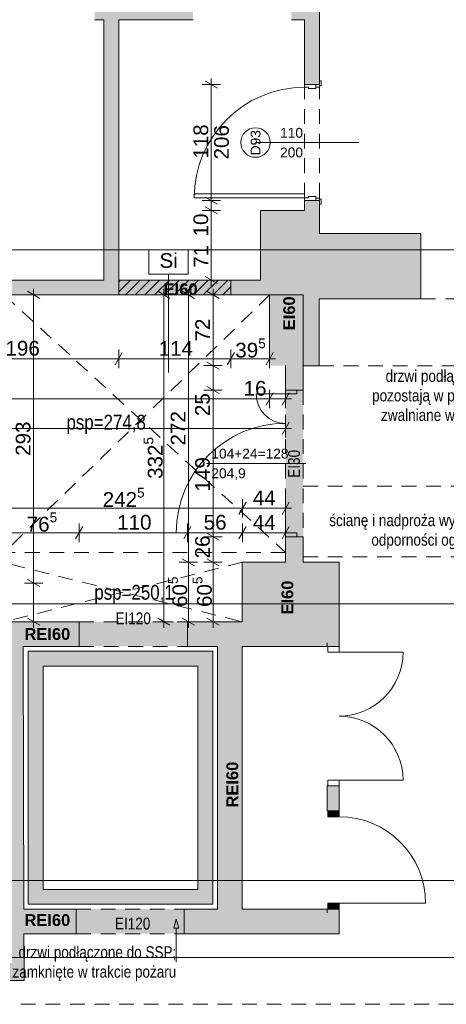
# Paper-space layout 'A-37 RZUT - PIĘTRO 7' of a CAD drawing. Header units: millimetres. Extents: x 0 to 800, y 0 to 500.
# Tile 4 of 14: x 233 to 319, y 177 to 378. Entities that reach past the tile are written whole.
import ezdxf
from ezdxf.xclip import XClip

# ---------------------------------------------------------------- set-up
doc = ezdxf.new("R2010")
doc.units = ezdxf.units.MM
doc.header["$MEASUREMENT"] = 0
doc.header["$XCLIPFRAME"] = 0
for name, pattern in [('ACAD_ISO03W100', [300, 120, -180]), ('DASHDOTX2', [1000, 500, -250, 0, -250]), ('Przer. długie kreski', [2.5, 1.5, -1]), ('PRZERYWANA_DU_A', [550, 350, -200])]:
    doc.linetypes.add(name, pattern=pattern)
for name, color, linetype, lineweight in [('A_linie przekroju_Nr_pióra__1', 7, 'Continuous', 20), ('A_winda_Nr_pióra__1', 7, 'Continuous', 20), ('A_wymiary_Nr_pióra__1', 7, 'Continuous', 20), ('A_wymiary_Nr_pióra__2', 8, 'Continuous', 13), ('A_ściany proj_Nr_pióra__1', 7, 'Continuous', 20), ('A_ściany_Nr_pióra__1', 7, 'Continuous', 20), ('Drzwi Archicad_Nr_pióra__1', 7, 'Continuous', 20), ('Drzwi Archicad_Nr_pióra__3', 252, 'Continuous', 13), ('Znaczniki drzwi Archicada_Nr_pióra__3', 252, 'Continuous', 13)]:
    doc.layers.add(name, color=color, linetype=linetype, lineweight=lineweight)
for name, color, linetype, lineweight, true_color in [('A_opis ścian_Nr_pióra__19', 7, 'Continuous', 5, 0x191919), ('A_opis_Nr_pióra__10', 7, 'Continuous', 13, 0x4b4b4b), ('A_opis_Nr_pióra__255', 7, 'Continuous', 15, 0x242424), ('A_opis_Nr_pióra__8', 7, 'Continuous', 13, 0x4c4c4c), ('A_osie_Nr_pióra__16', 7, 'Continuous', 5, 0x0f0f0f), ('A_ppoż proj_Nr_pióra__8', 7, 'Continuous', 13, 0x4c4c4c), ('A_ppoż_Nr_pióra__8', 7, 'Continuous', 13, 0x4c4c4c), ('A_sufit_Nr_pióra__4', 7, 'Continuous', 18, 0x4b4b4b), ('A_ściany_Nr_pióra__10', 7, 'Continuous', 13, 0x4b4b4b)]:
    doc.layers.add(name, color=color, linetype=linetype, lineweight=lineweight, true_color=true_color)
for name, color, linetype in [('A_podrys', 7, 'Continuous'), ('A_ppoż', 7, 'Continuous'), ('A_ppoż proj', 7, 'Continuous'), ('A_winda', 7, 'Continuous'), ('A_ściany', 7, 'Continuous'), ('A_ściany proj', 7, 'Continuous'), ('Drzwi Archicad', 7, 'Continuous')]:
    doc.layers.add(name, color=color, linetype=linetype)
doc.styles.add('STYL_AUTOMATYCZNY_1', font='arial.ttf')
doc.styles.add('STYL_AUTOMATYCZNY_2', font='ARIALN.TTF')
doc.styles.add('STYL_AUTOMATYCZNY_3', font='arial.ttf')
doc.styles.add('STYL_AUTOMATYCZNY_4', font='arial.ttf')
doc.styles.add('STYL_AUTOMATYCZNY_5', font='arial.ttf')

# ---------------------------------------------------------------- blocks, each defined once
blk = doc.blocks.new('Rysunek_1_1', base_point=(-3193.41, -631.4))
at = {"layer": 'A_ppoż', "linetype": 'Continuous', "lineweight": 0, "true_color": 0x0b0b0b}
for points in [[(286.81, 272.37), (290.41, 272.37), (290.41, 302.21), (286.81, 302.21)], [(266.83, 255.07), (244.83, 255.07), (244.83, 250.07), (266.83, 250.07)], [(244.21, 196.61), (244.21, 191.61), (266.21, 191.61), (266.21, 196.61)]]:
    blk.add_hatch(color=28, dxfattribs=at).paths.add_polyline_path(points)
at = {"layer": 'A_ppoż proj', "linetype": 'Continuous', "lineweight": 0, "true_color": 0x121212}
blk.add_hatch(color=250, dxfattribs=at).paths.add_polyline_path([(275.67, 321.57), (275.67, 324.57), (252.87, 324.57), (252.87, 321.57)])
at = {"layer": 'A_winda', "linetype": 'Continuous', "lineweight": 0, "true_color": 0xfdfdfd}
h = blk.add_hatch(color=7, dxfattribs=at)
h.paths.add_polyline_path([(234.49, 249.07), (234.49, 197.61), (271.99, 197.61), (271.99, 249.07)])
h.paths.add_polyline_path([(268.99, 246.07), (268.99, 200.61), (237.49, 200.61), (237.49, 246.07)], flags=0)
at = {"layer": 'A_ściany', "linetype": 'Continuous', "lineweight": 0, "true_color": 0x000000}
for points in [[(290.69, 364.35), (293.69, 364.35), (293.69, 437.09), (290.69, 437.09)], [(248.01, 380.55), (248.01, 377.55), (267.99, 377.55), (267.99, 380.55)], [(290.69, 380.55), (287.99, 380.55), (287.99, 377.55), (290.69, 377.55)], [(249.87, 377.55), (249.87, 324.57), (252.87, 321.57), (252.87, 377.55)], [(290.69, 338.75), (293.69, 338.75), (293.69, 340.75), (290.69, 340.75)], [(293.69, 338.75), (281.71, 338.75), (281.71, 321.57), (290.41, 321.57), (290.41, 307.17), (290.41, 307.11), (293.61, 307.11), (293.61, 320.77), (314.33, 320.77), (314.33, 334.05), (293.69, 334.05)], [(249.87, 324.57), (213.67, 324.57), (213.67, 321.57), (252.87, 321.57)], [(281.71, 324.57), (275.67, 324.57), (275.67, 321.57), (281.71, 321.57)], [(283.57, 321.57), (283.57, 307.17), (290.41, 307.17), (290.41, 321.57)], [(286.81, 307.17), (286.81, 302.21), (290.41, 302.21), (290.41, 307.17)], [(286.81, 267.17), (290.41, 267.17), (290.41, 272.37), (286.81, 272.37)], [(278.01, 267.17), (278.01, 250.07), (297.69, 250.07), (297.69, 267.17)], [(221.17, 254.37), (228.03, 254.37), (228.1, 249.09), (233.44, 249.15), (233.44, 250.07), (234.4, 250.07), (234.4, 255.07), (229.57, 255.07), (229.57, 262.93), (221.17, 262.93)], [(234.4, 255.07), (234.4, 250.07), (244.83, 250.07), (244.83, 255.07)], [(278.01, 255.07), (266.83, 255.07), (266.83, 250.07), (278.01, 250.07)], [(228.1, 249.09), (228.81, 190.07), (233.63, 182.07), (233.44, 249.15)], [(272.99, 250.07), (272.99, 196.61), (277.99, 196.61), (277.99, 250.07)], [(297.69, 221.67), (295.29, 221.67), (295.29, 216.61), (297.69, 216.61)], [(233.61, 191.61), (244.21, 191.61), (244.21, 196.61), (233.59, 196.61)], [(266.21, 191.61), (297.69, 191.61), (295.29, 196.61), (266.21, 196.61)], [(295.29, 196.61), (297.69, 191.61), (297.69, 196.61)], [(228.81, 190.07), (221.63, 190.07), (221.63, 182.07), (233.63, 182.07)]]:
    blk.add_hatch(color=18, dxfattribs=at).paths.add_polyline_path(points)
at = {"layer": 'A_ściany proj', "linetype": 'Continuous', "lineweight": 0, "true_color": 0x000000}
h = blk.add_hatch(dxfattribs=at)
h.set_pattern_fill('bloczki_ceramiczne_0001', color=18, style=0, pattern_type=2)
h.set_pattern_definition([(45, (-3193.4131, -631.401), (-0.9899495, 0.9899495), [])])
h.paths.add_polyline_path([(252.87, 321.57), (275.67, 321.57), (275.67, 324.57), (252.87, 324.57)])
at = {"layer": 'Drzwi Archicad', "linetype": 'Continuous', "lineweight": 0, "true_color": 0xfdfdfd}
for points in [[(295.39, 216.61), (295.39, 215.41), (297.69, 215.41), (297.69, 216.61)], [(297.69, 196.61), (297.69, 197.81), (295.39, 197.81), (295.39, 196.61)]]:
    blk.add_hatch(color=7, dxfattribs=at).paths.add_polyline_path(points)
at = {"layer": 'A_linie przekroju_Nr_pióra__1', "color": 7, "linetype": 'ACAD_ISO03W100', "lineweight": 20, "ltscale": 2}
blk.add_line((83.04, 202.41), (544.97, 202.41), dxfattribs=at)
at = {"layer": 'A_opis ścian_Nr_pióra__19', "color": 250, "linetype": 'Continuous', "lineweight": 5, "ltscale": 2, "true_color": 0x191919}
for p, q in [((267.03, 330.75), (259.03, 330.75)), ((259.03, 330.75), (259.03, 325.8)), ((267.03, 325.8), (267.03, 330.75)), ((259.03, 325.8), (267.03, 325.8)), ((263.03, 325.8), (263.03, 305.8))]:
    blk.add_line(p, q, dxfattribs=at)
at = {"layer": 'A_opis_Nr_pióra__255', "color": 250, "linetype": 'Continuous', "lineweight": 15, "ltscale": 2, "true_color": 0x242424}
for p, q in [((264.58, 194.57), (264.08, 192.71)), ((264.58, 194.57), (265.08, 192.71)), ((265.08, 192.71), (264.08, 192.71)), ((264.58, 192.71), (264.58, 185.83))]:
    blk.add_line(p, q, dxfattribs=at)
at = {"layer": 'A_osie_Nr_pióra__16', "color": 250, "linetype": 'DASHDOTX2', "lineweight": 5, "ltscale": 2, "true_color": 0x0f0f0f}
for p, q in [((544.97, 330.75), (96.57, 330.75)), ((544.97, 258.75), (96.57, 258.75)), ((544.97, 186.75), (96.57, 186.75))]:
    blk.add_line(p, q, dxfattribs=at)
at = {"layer": 'A_sufit_Nr_pióra__4', "color": 251, "linetype": 'Przer. długie kreski', "lineweight": 18, "ltscale": 2, "true_color": 0x4b4b4b}
for p, q in [((229.57, 321.57), (286.81, 269.17)), ((283.57, 321.57), (229.57, 269.17)), ((286.81, 269.17), (221.17, 269.17)), ((221.17, 269.17), (277.99, 255.07)), ((278.05, 267.17), (229.57, 255.07))]:
    blk.add_line(p, q, dxfattribs=at)
at = {"layer": 'A_winda_Nr_pióra__1', "color": 7, "linetype": 'PRZERYWANA_DU_A', "lineweight": 20, "ltscale": 2, "flags": 128}
for points in [[(234.49, 249.07), (271.99, 249.07), (271.99, 197.61), (234.49, 197.61)], [(268.99, 246.07), (268.99, 200.61), (237.49, 200.61), (237.49, 246.07)]]:
    blk.add_lwpolyline(points, close=True, dxfattribs=at)
at = {"layer": 'A_wymiary_Nr_pióra__1', "color": 7, "linetype": 'Continuous', "lineweight": 20, "ltscale": 2}
for p, q in [((272.96, 363.63), (270.46, 365.07)), ((270.46, 341.47), (272.96, 340.03)), ((270.46, 339.47), (272.96, 338.03)), ((270.46, 325.29), (272.96, 323.85)), ((236.82, 320.85), (234.32, 322.29)), ((263.3, 320.85), (260.8, 322.29)), ((268.3, 320.85), (265.8, 322.29)), ((273.3, 320.85), (270.8, 322.29)), ((253.59, 309.82), (252.15, 307.32)), ((276.39, 309.82), (274.95, 307.32)), ((282.85, 307.32), (284.29, 309.82)), ((270.8, 307.89), (273.3, 306.45)), ((270.8, 302.93), (273.3, 301.49)), ((284.29, 301.66), (282.85, 299.16)), ((286.09, 299.16), (287.53, 301.66)), ((286.09, 293.16), (287.53, 295.66)), ((278.77, 279.42), (277.33, 276.92)), ((286.09, 276.92), (287.53, 279.42)), ((245.55, 274.42), (244.11, 271.92)), ((267.55, 274.42), (266.11, 271.92)), ((278.77, 274.42), (277.33, 271.92)), ((286.09, 271.92), (287.53, 274.42)), ((270.8, 273.09), (273.3, 271.65)), ((265.8, 267.89), (268.3, 266.45)), ((270.8, 267.89), (273.3, 266.45)), ((234.32, 263.65), (236.82, 262.21)), ((234.32, 255.79), (236.82, 254.35)), ((260.8, 255.79), (263.3, 254.35)), ((265.8, 255.79), (268.3, 254.35)), ((270.8, 255.79), (273.3, 254.35))]:
    blk.add_line(p, q, dxfattribs=at)
at = {"layer": 'A_wymiary_Nr_pióra__2', "color": 8, "linetype": 'Continuous', "lineweight": 13, "ltscale": 2}
for p, q in [((271.71, 364.35), (271.71, 365.57)), ((273.59, 364.35), (269.84, 364.35)), ((271.71, 340.75), (271.71, 364.35)), ((273.59, 340.75), (269.84, 340.75)), ((271.71, 338.75), (271.71, 340.75)), ((273.59, 338.75), (269.84, 338.75)), ((271.71, 324.57), (271.71, 338.75)), ((273.59, 324.57), (269.84, 324.57)), ((271.71, 323.34), (271.71, 324.57)), ((235.57, 321.57), (235.57, 322.79)), ((262.05, 321.57), (262.05, 322.79)), ((267.05, 321.57), (267.05, 322.79)), ((272.05, 321.57), (272.05, 322.79)), ((237.45, 321.57), (233.7, 321.57)), ((235.57, 262.93), (235.57, 321.57)), ((263.93, 321.57), (260.18, 321.57)), ((262.05, 255.07), (262.05, 321.57)), ((268.93, 321.57), (265.18, 321.57)), ((267.05, 267.17), (267.05, 321.57)), ((273.93, 321.57), (270.18, 321.57)), ((272.05, 307.17), (272.05, 321.57)), ((213.67, 308.57), (252.87, 308.57)), ((252.87, 306.69), (252.87, 310.44)), ((252.87, 308.57), (275.67, 308.57)), ((275.67, 306.69), (275.67, 310.44)), ((275.67, 308.57), (283.57, 308.57)), ((283.57, 306.69), (283.57, 310.44)), ((283.57, 308.57), (284.79, 308.57)), ((273.93, 307.17), (270.18, 307.17)), ((272.05, 302.21), (272.05, 307.17)), ((273.93, 302.21), (270.18, 302.21)), ((272.05, 272.37), (272.05, 302.21)), ((283.57, 298.53), (283.57, 302.28)), ((286.81, 298.53), (286.81, 302.28)), ((96.84, 300.41), (283.57, 300.41)), ((283.57, 300.41), (286.81, 300.41)), ((286.81, 300.41), (288.03, 300.41)), ((286.81, 292.53), (286.81, 296.28)), ((92.24, 294.41), (286.81, 294.41)), ((286.81, 294.41), (288.03, 294.41)), ((278.05, 276.29), (278.05, 280.04)), ((286.81, 276.29), (286.81, 280.04)), ((229.57, 278.17), (278.05, 278.17)), ((278.05, 278.17), (286.81, 278.17)), ((286.81, 278.17), (288.03, 278.17)), ((244.83, 271.29), (244.83, 275.04)), ((266.83, 271.29), (266.83, 275.04)), ((278.05, 271.29), (278.05, 275.04)), ((286.81, 271.29), (286.81, 275.04)), ((229.57, 273.17), (244.83, 273.17)), ((244.83, 273.17), (266.83, 273.17)), ((266.83, 273.17), (278.05, 273.17)), ((278.05, 273.17), (286.81, 273.17)), ((286.81, 273.17), (288.03, 273.17)), ((273.93, 272.37), (270.18, 272.37)), ((272.05, 267.17), (272.05, 272.37)), ((268.93, 267.17), (265.18, 267.17)), ((267.05, 255.07), (267.05, 267.17)), ((273.93, 267.17), (270.18, 267.17)), ((272.05, 255.07), (272.05, 267.17)), ((237.45, 262.93), (233.7, 262.93)), ((235.57, 255.07), (235.57, 262.93)), ((237.45, 255.07), (233.7, 255.07)), ((235.57, 253.85), (235.57, 255.07)), ((263.93, 255.07), (260.18, 255.07)), ((262.05, 253.85), (262.05, 255.07)), ((268.93, 255.07), (265.18, 255.07)), ((267.05, 253.85), (267.05, 255.07)), ((273.93, 255.07), (270.18, 255.07)), ((272.05, 253.85), (272.05, 255.07))]:
    blk.add_line(p, q, dxfattribs=at)
at = {"layer": 'A_ściany proj_Nr_pióra__1', "color": 7, "linetype": 'Continuous', "lineweight": 20, "ltscale": 2, "flags": 128}
for points in [[(275.67, 324.57), (252.87, 324.57)], [(252.87, 324.57), (252.87, 321.57)], [(275.67, 321.57), (275.67, 324.57)], [(252.87, 321.57), (275.67, 321.57)]]:
    blk.add_lwpolyline(points, dxfattribs=at)
at = {"layer": 'A_ściany_Nr_pióra__1', "color": 7, "linetype": 'Continuous', "lineweight": 20, "ltscale": 2}
for p, q in [((293.69, 364.35), (293.69, 365.09)), ((290.69, 364.35), (292.99, 364.35)), ((292.99, 364.35), (293.69, 364.35)), ((290.69, 340.75), (292.99, 340.75)), ((292.99, 340.75), (293.69, 340.75)), ((293.69, 340.75), (293.69, 340.01)), ((286.81, 302.21), (286.81, 302.95)), ((290.41, 302.21), (290.41, 302.95)), ((286.81, 302.21), (289.11, 302.21)), ((289.11, 302.21), (290.41, 302.21)), ((286.81, 272.37), (286.81, 271.63)), ((286.81, 272.37), (289.11, 272.37)), ((289.11, 272.37), (290.41, 272.37)), ((290.41, 272.37), (290.41, 271.63)), ((244.83, 255.07), (244.83, 250.07)), ((266.83, 255.07), (266.83, 250.07)), ((295.29, 250.07), (295.29, 250.81)), ((297.69, 250.07), (297.69, 250.81)), ((295.39, 250.07), (295.29, 250.07)), ((297.69, 250.07), (295.39, 250.07)), ((295.29, 221.67), (295.29, 220.93)), ((295.39, 221.67), (295.29, 221.67)), ((297.69, 221.67), (295.39, 221.67)), ((297.69, 221.67), (297.69, 220.93)), ((295.29, 216.61), (295.29, 217.35)), ((295.39, 216.61), (295.29, 216.61)), ((297.69, 216.61), (295.39, 216.61)), ((297.69, 216.61), (297.69, 217.55)), ((295.29, 196.61), (295.29, 195.87)), ((295.39, 196.61), (295.29, 196.61)), ((297.69, 196.61), (295.39, 196.61)), ((297.69, 196.61), (297.69, 195.67))]:
    blk.add_line(p, q, dxfattribs=at)
at = {"layer": 'A_ściany_Nr_pióra__1', "color": 7, "linetype": 'Continuous', "lineweight": 20, "ltscale": 2, "flags": 128}
for points in [[(293.69, 364.35), (293.69, 437.09)], [(248.01, 377.55), (249.87, 377.55)], [(249.87, 377.55), (249.87, 324.57)], [(252.87, 377.55), (267.99, 377.55)], [(252.87, 321.57), (252.87, 377.55)], [(287.99, 377.55), (290.69, 377.55)], [(290.69, 377.55), (290.69, 364.35)], [(290.69, 340.75), (290.69, 338.75)], [(293.69, 338.75), (293.69, 340.75)], [(290.69, 338.75), (281.71, 338.75)], [(281.71, 338.75), (281.71, 324.57)], [(293.69, 334.05), (293.69, 338.75)], [(314.33, 334.05), (293.69, 334.05)], [(314.33, 320.77), (314.33, 334.05)], [(249.87, 324.57), (226.17, 324.57)], [(281.71, 324.57), (275.67, 324.57)], [(275.67, 324.57), (275.67, 321.57)], [(213.67, 321.57), (252.87, 321.57)], [(275.67, 321.57), (281.71, 321.57)], [(281.71, 321.57), (290.41, 321.57)], [(283.57, 321.57), (283.57, 307.17)], [(290.41, 307.17), (290.41, 321.57)], [(290.41, 321.57), (290.41, 307.17)], [(293.61, 307.11), (293.61, 320.77)], [(293.61, 320.77), (314.33, 320.77)], [(286.81, 307.17), (286.81, 302.21)], [(290.41, 302.21), (290.41, 307.17)], [(290.41, 307.17), (290.41, 307.11)], [(290.41, 307.11), (293.61, 307.11)], [(286.81, 272.37), (286.81, 267.17)], [(290.41, 267.17), (290.41, 272.37)], [(278.01, 267.17), (278.01, 255.07)], [(286.81, 267.17), (278.01, 267.17)], [(297.69, 267.17), (290.41, 267.17)], [(297.69, 250.07), (297.69, 267.17)], [(234.4, 255.07), (229.57, 255.07)], [(244.83, 255.07), (234.4, 255.07)], [(278.01, 255.07), (266.83, 255.07)], [(233.44, 249.15), (233.44, 250.07)], [(233.44, 250.07), (234.4, 250.07)], [(233.59, 196.61), (233.44, 249.15)], [(234.4, 250.07), (244.83, 250.07)], [(266.83, 250.07), (272.99, 250.07)], [(272.99, 250.07), (272.99, 196.61)], [(277.99, 250.07), (278.01, 250.07)], [(277.99, 196.61), (277.99, 250.07)], [(278.01, 250.07), (297.69, 250.07)], [(295.29, 221.67), (295.29, 216.61)], [(297.69, 216.61), (297.69, 221.67)], [(244.21, 196.61), (233.59, 196.61)], [(244.21, 191.61), (244.21, 196.61)], [(272.99, 196.61), (266.21, 196.61)], [(266.21, 196.61), (266.21, 191.61)], [(295.29, 196.61), (277.99, 196.61)], [(297.69, 191.61), (297.69, 196.61)], [(233.61, 191.61), (244.21, 191.61)], [(233.63, 182.07), (233.61, 191.61)], [(266.21, 191.61), (297.69, 191.61)], [(221.63, 182.07), (233.63, 182.07)]]:
    blk.add_lwpolyline(points, dxfattribs=at)
at = {"layer": 'A_ściany_Nr_pióra__10', "color": 251, "linetype": 'Przer. długie kreski', "lineweight": 13, "ltscale": 2, "true_color": 0x4b4b4b}
for p, q in [((314.33, 320.77), (353.18, 320.77)), ((293.61, 307.11), (544.97, 307.11)), ((286.81, 302.21), (286.81, 272.37)), ((290.41, 302.21), (290.41, 272.37)), ((290.41, 282.64), (544.97, 282.64)), ((290.41, 268.25), (544.97, 268.25)), ((244.83, 255.07), (266.83, 255.07)), ((244.83, 250.07), (266.83, 250.07)), ((244.21, 196.61), (266.21, 196.61)), ((244.21, 191.61), (266.21, 191.61)), ((97.98, 177.25), (544.97, 177.25))]:
    blk.add_line(p, q, dxfattribs=at)
at = {"layer": 'Drzwi Archicad_Nr_pióra__1', "color": 7, "linetype": 'Continuous', "lineweight": 20, "ltscale": 2}
for p, q in [((286.81, 302.21), (286.81, 302.95)), ((286.81, 302.21), (286.81, 302.95)), ((290.41, 302.21), (290.41, 302.95)), ((290.41, 302.21), (290.41, 302.95)), ((286.81, 301.41), (280.83, 301.41)), ((286.81, 301.41), (286.81, 302.21)), ((286.81, 302.21), (289.11, 302.21)), ((286.81, 302.21), (289.11, 302.21)), ((286.81, 302.21), (289.11, 302.21)), ((289.11, 301.41), (286.81, 301.41)), ((289.11, 302.21), (289.11, 301.41)), ((289.11, 302.21), (290.41, 302.21)), ((289.11, 302.21), (290.41, 302.21)), ((286.81, 273.17), (264.55, 273.17)), ((286.81, 272.37), (286.81, 273.17)), ((286.81, 273.17), (289.11, 273.17)), ((289.11, 273.17), (289.11, 272.37)), ((289.11, 272.37), (286.81, 272.37)), ((286.81, 272.37), (289.11, 272.37)), ((286.81, 272.37), (289.11, 272.37)), ((286.81, 272.37), (286.81, 271.63)), ((286.81, 272.37), (286.81, 271.63)), ((289.11, 272.37), (290.41, 272.37)), ((289.11, 272.37), (290.41, 272.37)), ((290.41, 272.37), (290.41, 271.63)), ((290.41, 272.37), (290.41, 271.63)), ((244.83, 255.07), (244.83, 250.07)), ((266.83, 255.07), (266.83, 250.07)), ((295.29, 250.07), (295.29, 250.81)), ((295.29, 250.07), (295.29, 250.81)), ((297.69, 250.07), (297.69, 250.81)), ((297.69, 250.07), (297.69, 250.81)), ((295.39, 250.07), (295.29, 250.07)), ((295.39, 250.07), (295.29, 250.07)), ((295.39, 248.87), (295.39, 250.07)), ((295.39, 250.07), (297.69, 250.07)), ((297.69, 250.07), (295.39, 250.07)), ((297.69, 250.07), (295.39, 250.07)), ((297.69, 248.87), (295.39, 248.87)), ((297.69, 250.07), (297.69, 248.87)), ((297.69, 248.87), (310.69, 248.87)), ((295.39, 221.67), (295.39, 222.87)), ((295.39, 222.87), (297.69, 222.87)), ((297.69, 222.87), (297.69, 221.67)), ((297.69, 222.87), (310.69, 222.87)), ((295.39, 221.67), (295.29, 221.67)), ((295.39, 221.67), (295.29, 221.67)), ((295.29, 221.67), (295.29, 220.93)), ((295.29, 221.67), (295.29, 220.93)), ((297.69, 221.67), (295.39, 221.67)), ((297.69, 221.67), (295.39, 221.67)), ((297.69, 221.67), (295.39, 221.67)), ((297.69, 221.67), (297.69, 220.93)), ((297.69, 221.67), (297.69, 220.93)), ((295.29, 216.61), (295.29, 217.35)), ((295.29, 216.61), (295.29, 217.35)), ((295.39, 216.61), (295.29, 216.61)), ((295.39, 216.61), (295.29, 216.61)), ((295.39, 216.61), (295.39, 215.41)), ((297.69, 216.61), (295.39, 216.61)), ((297.69, 216.61), (295.39, 216.61)), ((297.69, 216.61), (295.39, 216.61)), ((297.69, 216.61), (297.69, 217.55)), ((297.69, 216.61), (297.69, 217.55)), ((297.69, 215.41), (297.69, 216.61)), ((295.39, 215.41), (297.69, 215.41)), ((295.39, 196.61), (295.29, 196.61)), ((295.39, 196.61), (295.29, 196.61)), ((295.29, 196.61), (295.29, 195.87)), ((295.29, 196.61), (295.29, 195.87)), ((297.69, 197.81), (295.39, 197.81)), ((295.39, 197.81), (295.39, 196.61)), ((295.39, 196.61), (297.69, 196.61)), ((297.69, 196.61), (295.39, 196.61)), ((297.69, 196.61), (295.39, 196.61)), ((297.69, 196.61), (297.69, 197.81)), ((297.69, 197.81), (315.29, 197.81)), ((297.69, 196.61), (297.69, 195.67)), ((297.69, 196.61), (297.69, 195.67))]:
    blk.add_line(p, q, dxfattribs=at)
for centre, radius, start, end in [((286.81, 301.41), 5.98, 180, 270), ((286.81, 273.17), 22.26, 90, 180), ((297.69, 248.87), 13, 270, 0), ((297.69, 222.87), 13, 0, 90), ((297.69, 197.81), 17.6, 0, 90)]:
    blk.add_arc(centre, radius, start, end, dxfattribs=at)
at = {"layer": 'Drzwi Archicad_Nr_pióra__3', "color": 252, "linetype": 'Continuous', "lineweight": 13, "ltscale": 2}
for p, q in [((294.07, 365.09), (293.69, 365.09)), ((293.69, 365.09), (293.69, 364.09)), ((293.69, 364.35), (293.69, 365.09)), ((293.69, 364.35), (293.69, 365.09)), ((294.07, 364.09), (294.07, 365.09)), ((290.69, 363.79), (290.69, 364.35)), ((290.69, 364.35), (292.99, 364.35)), ((290.69, 364.35), (292.99, 364.35)), ((290.69, 364.35), (292.99, 364.35)), ((291.49, 363.79), (290.69, 363.79)), ((291.49, 363.55), (291.49, 363.79)), ((292.99, 363.55), (291.49, 363.55)), ((293.69, 364.35), (292.99, 364.35)), ((292.99, 364.35), (292.99, 363.85)), ((292.99, 364.35), (292.99, 363.55)), ((292.99, 364.35), (293.69, 364.35)), ((292.99, 364.35), (293.69, 364.35)), ((292.99, 363.85), (293.69, 363.85)), ((293.69, 363.85), (293.69, 364.35)), ((293.69, 364.09), (294.07, 364.09)), ((290.69, 342.11), (268.21, 342.11)), ((268.21, 342.11), (268.21, 341.31)), ((268.21, 341.31), (290.69, 341.31)), ((290.69, 341.31), (290.69, 342.11)), ((290.69, 340.75), (290.69, 341.31)), ((290.69, 341.31), (291.49, 341.31)), ((292.99, 340.75), (290.69, 340.75)), ((290.69, 340.75), (292.99, 340.75)), ((290.69, 340.75), (292.99, 340.75)), ((291.49, 341.31), (291.49, 341.55)), ((291.49, 341.55), (292.99, 341.55)), ((292.99, 341.55), (292.99, 340.75)), ((293.69, 341.25), (292.99, 341.25)), ((292.99, 341.25), (292.99, 340.75)), ((292.99, 340.75), (293.69, 340.75)), ((292.99, 340.75), (293.69, 340.75)), ((292.99, 340.75), (293.69, 340.75)), ((293.69, 340.75), (293.69, 341.25)), ((293.69, 341.01), (293.69, 340.01)), ((294.07, 341.01), (293.69, 341.01)), ((293.69, 340.75), (293.69, 340.01)), ((293.69, 340.75), (293.69, 340.01)), ((294.07, 340.01), (294.07, 341.01)), ((293.69, 340.01), (294.07, 340.01))]:
    blk.add_line(p, q, dxfattribs=at)
at = {"layer": 'Drzwi Archicad_Nr_pióra__3', "color": 252, "linetype": 'Przer. długie kreski', "lineweight": 13, "ltscale": 2}
for p, q in [((290.69, 364.35), (290.69, 340.75)), ((293.69, 364.35), (293.69, 340.75))]:
    blk.add_line(p, q, dxfattribs=at)
at = {"layer": 'Drzwi Archicad_Nr_pióra__3', "color": 252, "linetype": 'Continuous', "lineweight": 13, "ltscale": 2}
blk.add_arc((290.69, 341.31), 22.48, 90, 180, dxfattribs=at)
at = {"layer": 'Znaczniki drzwi Archicada_Nr_pióra__3', "color": 252, "linetype": 'Continuous', "lineweight": 13, "ltscale": 2}
for p, q in [((280.69, 352.55), (301.69, 352.55)), ((270.74, 287.29), (290.91, 287.29))]:
    blk.add_line(p, q, dxfattribs=at)
at = {"layer": 'Znaczniki drzwi Archicada_Nr_pióra__3', "color": 252, "linetype": 'Continuous', "lineweight": 13, "ltscale": 2, "flags": 128}
blk.add_lwpolyline([(280.69, 355.55, 1), (280.69, 349.55, 1)], format="xyb", close=True, dxfattribs=at)
at = {"layer": 'A_opis ścian_Nr_pióra__19', "color": 250, "linetype": 'Continuous', "lineweight": 5, "true_color": 0x191919, "insert": (263.03, 330.06), "char_height": 3, "attachment_point": 2, "style": 'STYL_AUTOMATYCZNY_1'}
blk.add_mtext('\\A1;{\\pqc;\\fArial|b0|i0|c238|p0;\\W1.000000;Si}', dxfattribs=at)
at = {"layer": 'A_opis_Nr_pióra__10', "color": 251, "linetype": 'Continuous', "lineweight": 13, "true_color": 0x4b4b4b, "insert": (339.24, 273.37), "char_height": 2.4, "width": 45.5157, "attachment_point": 6, "line_spacing_factor": 0.992932, "style": 'STYL_AUTOMATYCZNY_2'}
blk.add_mtext('\\A1;{\\pqr;\\fArial Narrow|b0|i0|c238|p0;\\W1.000000;ścianę i nadproża wykonać w klasie odporności ogniowej REI120}', dxfattribs=at)
at = {"layer": 'A_opis_Nr_pióra__8', "color": 251, "linetype": 'Continuous', "lineweight": 13, "true_color": 0x4c4c4c, "insert": (339.24, 300.74), "char_height": 2.4, "width": 36.2405, "attachment_point": 6, "line_spacing_factor": 0.99263, "style": 'STYL_AUTOMATYCZNY_2'}
blk.add_mtext('\\A1;{\\pqr;\\fArial Narrow|b0|i0|c238|p0;\\W1.000000;drzwi podłączone do SSP; pozostają w pozycji otwartej, zwalniane w trakcie pożaru}', dxfattribs=at)
at = {"layer": 'A_opis_Nr_pióra__8', "color": 251, "linetype": 'Continuous', "lineweight": 13, "true_color": 0x4c4c4c, "insert": (264.58, 185.51), "char_height": 2.4, "attachment_point": 6, "line_spacing_factor": 0.9967, "style": 'STYL_AUTOMATYCZNY_2'}
blk.add_mtext('\\A1;{\\pqr;\\fArial Narrow|b0|i0|c238|p0;\\W1.000000;drzwi podłączone do SSP;\\P\\pqr;\\fArial Narrow|b0|i0|c238|p0;\\W1.000000;zamknięte w trakcie pożaru}', dxfattribs=at)
at = {"layer": 'A_ppoż proj_Nr_pióra__8', "color": 251, "linetype": 'Continuous', "lineweight": 13, "true_color": 0x4c4c4c, "char_height": 2.4, "attachment_point": 5, "style": 'STYL_AUTOMATYCZNY_3'}
for s, insert in [('\\A1;{\\pqc;\\fArial|b1|i0|c238|p0;\\W1.000000;EI60}', (265.46, 322.7)), ('\\A1;{\\pqc;\\fArial|b1|i0|c238|p0;\\W1.000000;REI60}', (238.36, 252.56)), ('\\A1;{\\pqc;\\fArial|b1|i0|c238|p0;\\W1.000000;REI60}', (238.36, 194.37))]:
    blk.add_mtext(s, dxfattribs=dict(at, insert=insert))
at = {"layer": 'A_ppoż proj_Nr_pióra__8', "color": 251, "linetype": 'Continuous', "lineweight": 13, "true_color": 0x4c4c4c, "char_height": 2.4, "attachment_point": 5, "rotation": 90, "style": 'STYL_AUTOMATYCZNY_3'}
for s, insert in [('\\A1;{\\pqc;\\fArial|b1|i0|c238|p0;\\W1.000000;EI60}', (287.55, 317.81)), ('\\A1;{\\pqc;\\fArial|b1|i0|c238|p0;\\W1.000000;EI60}', (287.19, 259.99)), ('\\A1;{\\pqc;\\fArial|b1|i0|c238|p0;\\W1.000000;REI60}', (275.99, 221.94))]:
    blk.add_mtext(s, dxfattribs=dict(at, insert=insert))
at = {"layer": 'A_ppoż_Nr_pióra__8', "color": 251, "linetype": 'Continuous', "lineweight": 13, "true_color": 0x4c4c4c, "insert": (288.53, 287.2), "char_height": 2.4, "attachment_point": 5, "rotation": 90, "style": 'STYL_AUTOMATYCZNY_2'}
blk.add_mtext('\\A1;{\\pqc;\\fArial Narrow|b0|i0|c238|p0;\\W1.000000;EI30}', dxfattribs=at)
at = {"layer": 'A_ppoż_Nr_pióra__8', "color": 251, "linetype": 'Continuous', "lineweight": 13, "true_color": 0x4c4c4c, "char_height": 2.4, "attachment_point": 5, "style": 'STYL_AUTOMATYCZNY_2'}
for insert in [(255.82, 255.75), (255.71, 193.66)]:
    blk.add_mtext('\\A1;{\\pqc;\\fArial Narrow|b0|i0|c238|p0;\\W1.000000;EI120}', dxfattribs=dict(at, insert=insert))
at = {"layer": 'A_sufit_Nr_pióra__4', "color": 251, "linetype": 'Continuous', "lineweight": 18, "true_color": 0x4b4b4b, "char_height": 3, "attachment_point": 5, "style": 'STYL_AUTOMATYCZNY_2'}
for s, insert in [('\\A1;{\\pqc;\\fArial Narrow|b0|i0|c238|p0;\\W1.000000;psp=274,8}', (250.32, 295.22)), ('\\A1;{\\pqc;\\fArial Narrow|b0|i0|c238|p0;\\W1.000000;psp=250,1}', (255.99, 260.61))]:
    blk.add_mtext(s, dxfattribs=dict(at, insert=insert))
at = {"layer": 'A_wymiary_Nr_pióra__1', "color": 7, "linetype": 'Continuous', "lineweight": 20, "char_height": 3, "attachment_point": 7, "rotation": 90, "style": 'STYL_AUTOMATYCZNY_5'}
for s, insert, width in [('\\A1;{\\pql;\\fArial|b0|i0|c238|p0;\\W1.000000;118}', (271.11, 349.27), 6.5592), ('\\A1;{\\pql;\\fArial|b0|i0|c238|p0;\\W1.000000;206}', (275.31, 349.11), 6.8645), ('\\A1;{\\pql;\\fArial|b0|i0|c238|p0;\\W1.000000;10}', (271.11, 333.45), 4.5763), ('\\A1;{\\pql;\\fArial|b0|i0|c238|p0;\\W1.000000;71}', (271.11, 327.08), 4.5763), ('\\A1;{\\pql;\\fArial|b0|i0|c238|p0;\\W1.000000;72}', (271.45, 312.08), 4.5763), ('\\A1;{\\pql;\\fArial|b0|i0|c238|p0;\\W1.000000;25}', (271.45, 296.91), 4.5763), ('\\A1;{\\pql;\\fArial|b0|i0|c238|p0;\\W1.000000;272}', (266.45, 290.93), 6.8645), ('\\A1;{\\pql;\\fArial|b0|i0|c238|p0;\\W1.000000;293}', (234.97, 288.81), 6.8645), ('\\A1;{\\pql;\\fArial|b0|i0|c238|p0;\\W1.000000;149}', (271.45, 281.57), 6.8645), ('\\A1;{\\pql;\\fArial|b0|i0|c238|p0;\\W1.000000;26}', (271.45, 267.95), 4.5763)]:
    blk.add_mtext(s, dxfattribs=dict(at, insert=insert, width=width))
at = {"layer": 'A_wymiary_Nr_pióra__1', "color": 7, "linetype": 'Continuous', "lineweight": 20, "char_height": 3, "attachment_point": 7, "style": 'STYL_AUTOMATYCZNY_1'}
for s, insert in [('\\A1;{\\pql;\\fArial|b0|i0|c238|p0;\\W1.000000;39\\fArial|b0|i0|c238|p0;\\W1.000000;\\A1{\\H.66x;\\S5^  ;}}', (276.58, 307.95)), ('\\A1;{\\pql;\\fArial|b0|i0|c238|p0;\\W1.000000;242\\fArial|b0|i0|c238|p0;\\W1.000000;\\A1{\\H.66x;\\S5^  ;}}', (249.62, 277.57)), ('\\A1;{\\pql;\\fArial|b0|i0|c238|p0;\\W1.000000;76\\fArial|b0|i0|c238|p0;\\W1.000000;\\A1{\\H.66x;\\S5^  ;}}', (234.16, 272.55))]:
    blk.add_mtext(s, dxfattribs=dict(at, insert=insert))
at = {"layer": 'A_wymiary_Nr_pióra__1', "color": 7, "linetype": 'Continuous', "lineweight": 20, "char_height": 3, "attachment_point": 7, "style": 'STYL_AUTOMATYCZNY_5'}
for s, insert, width in [('\\A1;{\\pql;\\fArial|b0|i0|c238|p0;\\W1.000000;196}', (229.84, 309.17), 6.8645), ('\\A1;{\\pql;\\fArial|b0|i0|c238|p0;\\W1.000000;114}', (260.99, 309.17), 6.5592), ('\\A1;{\\pql;\\fArial|b0|i0|c238|p0;\\W1.000000;16}', (278.27, 301.01), 4.5763), ('\\A1;{\\pql;\\fArial|b0|i0|c238|p0;\\W1.000000;44}', (280.14, 278.77), 4.5763), ('\\A1;{\\pql;\\fArial|b0|i0|c238|p0;\\W1.000000;110}', (252.55, 273.77), 6.5592), ('\\A1;{\\pql;\\fArial|b0|i0|c238|p0;\\W1.000000;56}', (270.15, 273.77), 4.5763), ('\\A1;{\\pql;\\fArial|b0|i0|c238|p0;\\W1.000000;44}', (280.14, 273.77), 4.5763)]:
    blk.add_mtext(s, dxfattribs=dict(at, insert=insert, width=width))
at = {"layer": 'A_wymiary_Nr_pióra__1', "color": 7, "linetype": 'Continuous', "lineweight": 20, "char_height": 3, "attachment_point": 7, "rotation": 90, "style": 'STYL_AUTOMATYCZNY_1'}
for s, insert in [('\\A1;{\\pql;\\fArial|b0|i0|c238|p0;\\W1.000000;332\\fArial|b0|i0|c238|p0;\\W1.000000;\\A1{\\H.66x;\\S5^  ;}}', (262.67, 284.13)), ('\\A1;{\\pql;\\fArial|b0|i0|c238|p0;\\W1.000000;60\\fArial|b0|i0|c238|p0;\\W1.000000;\\A1{\\H.66x;\\S5^  ;}}', (267.67, 258.07)), ('\\A1;{\\pql;\\fArial|b0|i0|c238|p0;\\W1.000000;60\\fArial|b0|i0|c238|p0;\\W1.000000;\\A1{\\H.66x;\\S5^  ;}}', (272.67, 258.07))]:
    blk.add_mtext(s, dxfattribs=dict(at, insert=insert))
at = {"layer": 'Znaczniki drzwi Archicada_Nr_pióra__3', "color": 252, "linetype": 'Continuous', "lineweight": 13, "insert": (281.73, 349.96), "char_height": 2, "attachment_point": 7, "rotation": 90, "style": 'STYL_AUTOMATYCZNY_4'}
blk.add_mtext('\\A1;{\\pql;\\fArial CE|b0|i0|c238|p0;\\W1.000000;D93}', dxfattribs=at)
at = {"layer": 'Znaczniki drzwi Archicada_Nr_pióra__3', "color": 252, "linetype": 'Continuous', "lineweight": 13, "char_height": 2, "attachment_point": 7}
for s, insert, style in [('\\A1;{\\pql;\\fArial CE|b0|i0|c238|p0;\\W1.000000;110}', (285.69, 353.51), 'STYL_AUTOMATYCZNY_4'), ('\\A1;{\\pql;\\fArial CE|b0|i0|c238|p0;\\W1.000000;200}', (285.69, 349.51), 'STYL_AUTOMATYCZNY_4'), ('\\A1;{\\pql;\\pt2;\\fArial|b0|i0|c238|p0;\\W1.000000;104+24=128}', (271.71, 288.25), 'STYL_AUTOMATYCZNY_1'), ('\\A1;{\\pql;\\pt2;\\fArial|b0|i0|c238|p0;\\W1.000000;204,9}', (271.71, 283.9), 'STYL_AUTOMATYCZNY_1')]:
    blk.add_mtext(s, dxfattribs=dict(at, insert=insert, style=style))

psp = doc.layouts.new('A-37 RZUT - PIĘTRO 7')

# ---------------------------------------------------------------- block references
at = {"layer": 'A_podrys', "color": 37, "linetype": 'Continuous', "lineweight": 5, "true_color": 0x656532}
ref = psp.add_blockref('Rysunek_1_1', (-3193.41, -631.4), dxfattribs=at)
XClip(ref).set_block_clipping_path([(44.069637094, 126.7487186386), (544.9695795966, 478.1668323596)])

doc.saveas('drawing.dxf')
